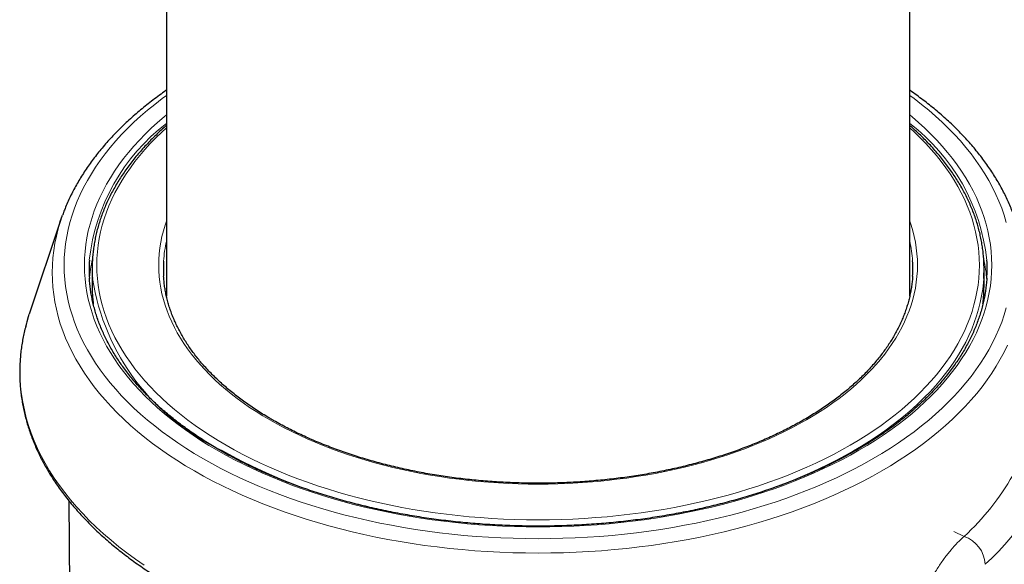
# Model space of a CAD drawing. Header units: millimetres. Extents: x 8 to 927, y 12 to 1100.
# Tile 13 of 30: x 665 to 697, y 319 to 336. Entities that reach past the tile are written whole.
import ezdxf

# ---------------------------------------------------------------- set-up
doc = ezdxf.new("R2010")
doc.units = ezdxf.units.MM

msp = doc.modelspace()

# ---------------------------------------------------------------- linework, layer by layer
at = {"color": 7, "linetype": 'Continuous', "lineweight": 30}
for p, q in [((669.65, 362.147), (669.65, 327.257)), ((693.65, 327.256), (693.65, 362.147)), ((666.243, 329.735), (665.221, 326.674)), ((667.25, 328.138), (667.25, 327.608)), ((696.05, 327.608), (696.05, 328.138)), ((667.25, 327.608), (667.253, 327.459)), ((696.048, 327.462), (696.05, 327.608)), ((666.493, 320.657), (666.649, 306.053))]:
    msp.add_line(p, q, dxfattribs=at)
at = {"color": 8, "linetype": 'Continuous', "lineweight": 0}
msp.add_line((695.078, 319.66), (695.409, 319.499), dxfattribs=at)
at = {"color": 8, "linetype": 'Continuous', "lineweight": 0, "flags": 128}
for points in [[(696.766, 326.879), (696.699, 326.651), (696.62, 326.424), (696.532, 326.198), (696.433, 325.974), (696.325, 325.751), (696.206, 325.531), (696.077, 325.312), (695.938, 325.095), (695.79, 324.88), (695.632, 324.667), (695.464, 324.457), (695.287, 324.25), (695.1, 324.045), (694.904, 323.843), (694.7, 323.644), (694.486, 323.449), (694.263, 323.257), (694.032, 323.068), (693.792, 322.882), (693.544, 322.701), (693.288, 322.523), (693.024, 322.349), (692.752, 322.179), (692.472, 322.013), (692.185, 321.852), (691.891, 321.695), (691.59, 321.543), (691.282, 321.395), (690.967, 321.251), (690.646, 321.113), (690.319, 320.98), (689.986, 320.851), (689.647, 320.728), (689.303, 320.609), (688.953, 320.496), (688.598, 320.389), (688.239, 320.286), (687.875, 320.189), (687.507, 320.098), (687.135, 320.012), (686.759, 319.932), (686.38, 319.858), (685.997, 319.789), (685.611, 319.727), (685.223, 319.67), (684.832, 319.619), (684.439, 319.574), (684.044, 319.534), (683.648, 319.501), (683.25, 319.474), (682.851, 319.453), (682.451, 319.438), (682.051, 319.429), (681.65, 319.426), (681.25, 319.429), (680.849, 319.438), (680.449, 319.453), (680.05, 319.474), (679.653, 319.501), (679.256, 319.534), (678.861, 319.574), (678.468, 319.619), (678.077, 319.67), (677.689, 319.727), (677.303, 319.789), (676.921, 319.858), (676.541, 319.932), (676.166, 320.012), (675.793, 320.098), (675.425, 320.189), (675.061, 320.286), (674.702, 320.389), (674.348, 320.496), (673.998, 320.609), (673.654, 320.728), (673.315, 320.851), (672.982, 320.98), (672.654, 321.113), (672.333, 321.251), (672.019, 321.395), (671.711, 321.543), (671.409, 321.695), (671.115, 321.852), (670.828, 322.013), (670.549, 322.179), (670.277, 322.349), (670.013, 322.523), (669.756, 322.701), (669.508, 322.882), (669.269, 323.068), (669.037, 323.257), (668.815, 323.449), (668.601, 323.644), (668.396, 323.843), (668.2, 324.045), (668.014, 324.25), (667.837, 324.457), (667.669, 324.667), (667.511, 324.88), (667.362, 325.095), (667.224, 325.312), (667.095, 325.531), (666.976, 325.751), (666.867, 325.974), (666.769, 326.198), (666.68, 326.424), (666.602, 326.651), (666.534, 326.879), (666.477, 327.108), (666.43, 327.337), (666.393, 327.568), (666.367, 327.798), (666.351, 328.03), (666.346, 328.261), (666.351, 328.492), (666.367, 328.723), (666.393, 328.954), (666.43, 329.184), (666.477, 329.414), (666.534, 329.643), (666.602, 329.871), (666.68, 330.098), (666.769, 330.323), (666.867, 330.547), (666.976, 330.77), (667.095, 330.991), (667.224, 331.21), (667.362, 331.427), (667.511, 331.642), (667.669, 331.854), (667.837, 332.064), (668.014, 332.272), (668.2, 332.477), (668.396, 332.678), (668.601, 332.877), (668.815, 333.073), (669.037, 333.265), (669.269, 333.454), (669.508, 333.639), (669.65, 333.744)], [(693.65, 333.744), (693.792, 333.639), (694.032, 333.454), (694.263, 333.265), (694.486, 333.073), (694.7, 332.877), (694.904, 332.678), (695.1, 332.477), (695.287, 332.272), (695.464, 332.064), (695.632, 331.854), (695.79, 331.642), (695.938, 331.427), (696.077, 331.21), (696.206, 330.991), (696.325, 330.77), (696.433, 330.547), (696.532, 330.323), (696.62, 330.098), (696.699, 329.871), (696.766, 329.643)], [(671.291, 322.281), (671.023, 322.439), (670.763, 322.602), (670.51, 322.768), (670.265, 322.938), (670.028, 323.112), (669.798, 323.29), (669.577, 323.471), (669.364, 323.655), (669.159, 323.842), (668.963, 324.032), (668.776, 324.225), (668.597, 324.421), (668.427, 324.62), (668.267, 324.821), (668.115, 325.024), (667.973, 325.23), (667.841, 325.438), (667.717, 325.647), (667.604, 325.859), (667.499, 326.072), (667.405, 326.286), (667.32, 326.502), (667.246, 326.72), (667.181, 326.938), (667.126, 327.157), (667.08, 327.377), (667.045, 327.597), (667.02, 327.818), (667.005, 328.039), (667, 328.261), (667.005, 328.482), (667.02, 328.703), (667.045, 328.924), (667.08, 329.145), (667.126, 329.365), (667.181, 329.584), (667.246, 329.802), (667.32, 330.019), (667.405, 330.235), (667.499, 330.45), (667.604, 330.663), (667.717, 330.874), (667.841, 331.084), (667.973, 331.292), (668.115, 331.497), (668.267, 331.701), (668.427, 331.902), (668.597, 332.1), (668.776, 332.296), (668.963, 332.489), (669.159, 332.68), (669.364, 332.867), (669.577, 333.051), (669.65, 333.112)], [(693.65, 333.112), (693.724, 333.051), (693.937, 332.867), (694.141, 332.68), (694.337, 332.489), (694.525, 332.296), (694.703, 332.1), (694.873, 331.902), (695.034, 331.701), (695.185, 331.497), (695.327, 331.292), (695.46, 331.084), (695.583, 330.874), (695.697, 330.663), (695.801, 330.45), (695.895, 330.235), (695.98, 330.019), (696.055, 329.802), (696.12, 329.584), (696.175, 329.365), (696.22, 329.145), (696.255, 328.924), (696.28, 328.703), (696.295, 328.482), (696.3, 328.261), (696.295, 328.039), (696.28, 327.818), (696.255, 327.597), (696.22, 327.377), (696.175, 327.157), (696.12, 326.938), (696.055, 326.72), (695.98, 326.502), (695.895, 326.286), (695.801, 326.072), (695.697, 325.859), (695.583, 325.647), (695.46, 325.438), (695.327, 325.23), (695.185, 325.024), (695.034, 324.821), (694.873, 324.62), (694.703, 324.421), (694.525, 324.225), (694.337, 324.032), (694.141, 323.842), (693.937, 323.655), (693.724, 323.471), (693.502, 323.29), (693.273, 323.112), (693.035, 322.938), (692.79, 322.768), (692.537, 322.602), (692.277, 322.439), (692.009, 322.281), (691.735, 322.126), (691.453, 321.976), (691.165, 321.83), (690.87, 321.688), (690.569, 321.551), (690.261, 321.419), (689.948, 321.291), (689.629, 321.168), (689.305, 321.05), (688.975, 320.937), (688.641, 320.828), (688.301, 320.725), (687.957, 320.627), (687.609, 320.535), (687.257, 320.447), (686.9, 320.365), (686.54, 320.289), (686.177, 320.217), (685.811, 320.152), (685.442, 320.092), (685.07, 320.037), (684.696, 319.988), (684.32, 319.945), (683.942, 319.908), (683.562, 319.876), (683.182, 319.85), (682.8, 319.83), (682.417, 319.815), (682.034, 319.806), (681.65, 319.804), (681.267, 319.806), (680.884, 319.815), (680.501, 319.83), (680.119, 319.85), (679.738, 319.876), (679.358, 319.908), (678.98, 319.945), (678.604, 319.988), (678.23, 320.037), (677.859, 320.092), (677.489, 320.152), (677.123, 320.217), (676.76, 320.289), (676.4, 320.365), (676.044, 320.447), (675.692, 320.535), (675.343, 320.627), (674.999, 320.725), (674.66, 320.828), (674.325, 320.937), (673.996, 321.05), (673.671, 321.168), (673.352, 321.291), (673.039, 321.419), (672.732, 321.551), (672.431, 321.688), (672.136, 321.83), (671.847, 321.976), (671.566, 322.126), (671.291, 322.281)], [(669.65, 332.697), (669.5, 332.559), (669.309, 332.374), (669.127, 332.186), (668.953, 331.995), (668.788, 331.802), (668.632, 331.607), (668.485, 331.409), (668.347, 331.209), (668.218, 331.007), (668.098, 330.803), (667.987, 330.597), (667.886, 330.39), (667.794, 330.181), (667.712, 329.971), (667.639, 329.76), (667.576, 329.548), (667.522, 329.335), (667.478, 329.121), (667.444, 328.906), (667.42, 328.691), (667.405, 328.476), (667.4, 328.261), (667.405, 328.045), (667.42, 327.83), (667.444, 327.615), (667.478, 327.401), (667.522, 327.187), (667.576, 326.974), (667.639, 326.762), (667.712, 326.55), (667.794, 326.34), (667.886, 326.132), (667.987, 325.924), (668.098, 325.719), (668.218, 325.515), (668.347, 325.313), (668.485, 325.113), (668.632, 324.915), (668.788, 324.719), (668.953, 324.526), (669.127, 324.336), (669.309, 324.148), (669.5, 323.963), (669.699, 323.78), (669.906, 323.601), (670.122, 323.425), (670.345, 323.253), (670.576, 323.084), (670.814, 322.918), (671.06, 322.756), (671.314, 322.598), (671.574, 322.444)], [(671.574, 322.444), (671.841, 322.294), (672.115, 322.147), (672.396, 322.005), (672.682, 321.868), (672.975, 321.734), (673.274, 321.606), (673.579, 321.481), (673.889, 321.362), (674.205, 321.247), (674.525, 321.137), (674.851, 321.031), (675.181, 320.931), (675.515, 320.836), (675.854, 320.746), (676.197, 320.661), (676.543, 320.581), (676.893, 320.506), (677.247, 320.437), (677.603, 320.373), (677.962, 320.315), (678.324, 320.262), (678.687, 320.214), (679.053, 320.172), (679.421, 320.136), (679.79, 320.105), (680.161, 320.08), (680.532, 320.06), (680.904, 320.046), (681.277, 320.037), (681.65, 320.034), (682.023, 320.037), (682.396, 320.046), (682.768, 320.06), (683.14, 320.08), (683.51, 320.105), (683.879, 320.136), (684.247, 320.172), (684.613, 320.214), (684.977, 320.262), (685.338, 320.315), (685.697, 320.373), (686.054, 320.437), (686.407, 320.506), (686.757, 320.581), (687.103, 320.661), (687.446, 320.746), (687.785, 320.836), (688.12, 320.931), (688.45, 321.031), (688.775, 321.137), (689.096, 321.247), (689.411, 321.362), (689.722, 321.481), (690.026, 321.606), (690.325, 321.734), (690.618, 321.868), (690.905, 322.005), (691.185, 322.147), (691.459, 322.294), (691.726, 322.444), (691.987, 322.598), (692.24, 322.756), (692.486, 322.918), (692.725, 323.084), (692.956, 323.253), (693.179, 323.425), (693.394, 323.601), (693.601, 323.78), (693.8, 323.963), (693.991, 324.148), (694.173, 324.336), (694.347, 324.526), (694.512, 324.719), (694.668, 324.915), (694.816, 325.113), (694.954, 325.313), (695.083, 325.515), (695.203, 325.719), (695.313, 325.924), (695.415, 326.132), (695.506, 326.34), (695.589, 326.55), (695.662, 326.762), (695.725, 326.974), (695.778, 327.187), (695.822, 327.401), (695.856, 327.615), (695.881, 327.83), (695.895, 328.045), (695.9, 328.261), (695.895, 328.476), (695.881, 328.691), (695.856, 328.906), (695.822, 329.121), (695.778, 329.335), (695.725, 329.548), (695.662, 329.76), (695.589, 329.971), (695.506, 330.181), (695.415, 330.39), (695.313, 330.597), (695.203, 330.803), (695.083, 331.007), (694.954, 331.209), (694.816, 331.409), (694.668, 331.607), (694.512, 331.802), (694.347, 331.995), (694.173, 332.186), (693.991, 332.374), (693.8, 332.559), (693.65, 332.697)], [(696.806, 325.674), (696.695, 325.446), (696.573, 325.22), (696.441, 324.995), (696.299, 324.773), (696.147, 324.552), (695.985, 324.334), (695.813, 324.119), (695.631, 323.906), (695.44, 323.697), (695.239, 323.49), (695.029, 323.286), (694.81, 323.085), (694.582, 322.888), (694.344, 322.694), (694.099, 322.504), (693.844, 322.318), (693.582, 322.136), (693.311, 321.958), (693.032, 321.783), (692.745, 321.614), (692.451, 321.448), (692.15, 321.287), (691.841, 321.131), (691.525, 320.979), (691.202, 320.832), (690.873, 320.69), (690.538, 320.554), (690.196, 320.422), (689.849, 320.295), (689.496, 320.174), (689.137, 320.058), (688.774, 319.948), (688.405, 319.843), (688.032, 319.744), (687.655, 319.65), (687.273, 319.562), (686.888, 319.48), (686.499, 319.404), (686.107, 319.334), (685.711, 319.269), (685.313, 319.211), (684.913, 319.158), (684.51, 319.112), (684.105, 319.072), (683.698, 319.038), (683.29, 319.01), (682.881, 318.988), (682.471, 318.973), (682.061, 318.964), (681.65, 318.961), (681.239, 318.964), (680.829, 318.973), (680.419, 318.988), (680.01, 319.01), (679.602, 319.038), (679.196, 319.072), (678.791, 319.112), (678.388, 319.158), (677.987, 319.211), (677.589, 319.269), (677.194, 319.334), (676.801, 319.404), (676.412, 319.48), (676.027, 319.562), (675.646, 319.65), (675.268, 319.744), (674.895, 319.843), (674.527, 319.948), (674.163, 320.058), (673.805, 320.174), (673.452, 320.295), (673.104, 320.422), (672.763, 320.554), (672.427, 320.69), (672.098, 320.832), (671.776, 320.979), (671.46, 321.131), (671.151, 321.287), (670.849, 321.448), (670.555, 321.614), (670.268, 321.783), (669.99, 321.958), (669.719, 322.136), (669.456, 322.318), (669.202, 322.504), (668.956, 322.694), (668.719, 322.888), (668.491, 323.085), (668.272, 323.286), (668.061, 323.49), (667.861, 323.697), (667.67, 323.906), (667.488, 324.119), (667.316, 324.334), (667.154, 324.552), (667.001, 324.773), (666.859, 324.995), (666.727, 325.22), (666.605, 325.446), (666.494, 325.674), (666.393, 325.904), (666.302, 326.135), (666.222, 326.368), (666.152, 326.602), (666.094, 326.836), (666.045, 327.072), (666.008, 327.308), (665.981, 327.545), (665.965, 327.782), (665.959, 328.019), (665.965, 328.256), (665.981, 328.493), (666.008, 328.729), (666.045, 328.966), (666.094, 329.201), (666.152, 329.436), (666.206, 329.618)], [(672.988, 323.26), (672.764, 323.393), (672.547, 323.529), (672.335, 323.668), (672.13, 323.81), (671.932, 323.956), (671.74, 324.104), (671.555, 324.255), (671.377, 324.409), (671.205, 324.566), (671.041, 324.725), (670.885, 324.886), (670.735, 325.05), (670.594, 325.216), (670.459, 325.384), (670.333, 325.555), (670.214, 325.726), (670.103, 325.9), (670, 326.075), (669.905, 326.252), (669.818, 326.43), (669.739, 326.61), (669.668, 326.79), (669.605, 326.972), (669.551, 327.155), (669.505, 327.338), (669.467, 327.522), (669.438, 327.706), (669.417, 327.891), (669.404, 328.076), (669.4, 328.261), (669.404, 328.446), (669.417, 328.631), (669.438, 328.816), (669.467, 329), (669.505, 329.184), (669.551, 329.367), (669.605, 329.55), (669.65, 329.682)], [(693.65, 329.682), (693.695, 329.55), (693.749, 329.367), (693.795, 329.184), (693.833, 329), (693.862, 328.816), (693.883, 328.631), (693.896, 328.446), (693.9, 328.261), (693.896, 328.076), (693.883, 327.891), (693.862, 327.706), (693.833, 327.522), (693.795, 327.338), (693.749, 327.155), (693.695, 326.972), (693.633, 326.79), (693.562, 326.61), (693.483, 326.43), (693.396, 326.252), (693.301, 326.075), (693.198, 325.9), (693.087, 325.726), (692.968, 325.555), (692.841, 325.384), (692.707, 325.216), (692.565, 325.05), (692.416, 324.886), (692.259, 324.725), (692.095, 324.566), (691.924, 324.409), (691.746, 324.255), (691.561, 324.104), (691.369, 323.956), (691.17, 323.81), (690.965, 323.668), (690.754, 323.529), (690.536, 323.393), (690.312, 323.26), (690.083, 323.131), (689.847, 323.005), (689.606, 322.883), (689.359, 322.765), (689.108, 322.65), (688.851, 322.54), (688.589, 322.433), (688.322, 322.33), (688.051, 322.231), (687.775, 322.136), (687.495, 322.046), (687.212, 321.96), (686.924, 321.878), (686.633, 321.8), (686.338, 321.727), (686.04, 321.659), (685.739, 321.595), (685.436, 321.535), (685.129, 321.48), (684.821, 321.43), (684.51, 321.384), (684.197, 321.344), (683.883, 321.307), (683.567, 321.276), (683.249, 321.25), (682.931, 321.228), (682.611, 321.211), (682.291, 321.199), (681.971, 321.191), (681.65, 321.189), (681.33, 321.191), (681.009, 321.199), (680.689, 321.211), (680.37, 321.228), (680.051, 321.25), (679.734, 321.276), (679.418, 321.307), (679.103, 321.344), (678.791, 321.384), (678.48, 321.43), (678.171, 321.48), (677.865, 321.535), (677.561, 321.595), (677.26, 321.659), (676.962, 321.727), (676.668, 321.8), (676.376, 321.878), (676.089, 321.96), (675.805, 322.046), (675.525, 322.136), (675.25, 322.231), (674.978, 322.33), (674.712, 322.433), (674.45, 322.54), (674.193, 322.65), (673.941, 322.765), (673.694, 322.883), (673.453, 323.005), (673.218, 323.131), (672.988, 323.26)], [(696.04, 327.832), (696.03, 327.703), (696.006, 327.486), (695.971, 327.269), (695.927, 327.053), (695.873, 326.838), (695.809, 326.623), (695.736, 326.41), (695.652, 326.198), (695.56, 325.987), (695.457, 325.777), (695.345, 325.569), (695.224, 325.363), (695.094, 325.159), (694.954, 324.957), (694.805, 324.757), (694.647, 324.559), (694.481, 324.364), (694.305, 324.172), (694.121, 323.982), (693.928, 323.795), (693.727, 323.611), (693.518, 323.43), (693.3, 323.252), (693.075, 323.078), (692.841, 322.907), (692.6, 322.739), (692.352, 322.576), (692.096, 322.416), (691.833, 322.26), (691.563, 322.108), (691.286, 321.961), (691.002, 321.817), (690.712, 321.678), (690.416, 321.543), (690.114, 321.413), (689.806, 321.287), (689.493, 321.166), (689.174, 321.05), (688.85, 320.939), (688.521, 320.833), (688.188, 320.731), (687.85, 320.635), (687.507, 320.544), (687.161, 320.458), (686.811, 320.378), (686.457, 320.302), (686.164, 320.244)], [(668.927, 318.571), (668.647, 318.766), (668.375, 318.964), (668.113, 319.167), (667.86, 319.373), (667.617, 319.584), (667.383, 319.797), (667.159, 320.015), (666.945, 320.235), (666.741, 320.459), (666.548, 320.686), (666.364, 320.916), (666.191, 321.148), (666.029, 321.383), (665.877, 321.62), (665.737, 321.86), (665.607, 322.101), (665.488, 322.344), (665.38, 322.59), (665.283, 322.836), (665.198, 323.084), (665.124, 323.333), (665.061, 323.584), (665.009, 323.835), (664.969, 324.087), (664.941, 324.339), (664.923, 324.592), (664.918, 324.845), (664.923, 325.097), (664.941, 325.35), (664.969, 325.602), (665.009, 325.854), (665.061, 326.105), (665.124, 326.356), (665.147, 326.437)]]:
    msp.add_lwpolyline(points, dxfattribs=at)
at = {"color": 7, "linetype": 'Continuous', "lineweight": 30, "flags": 128}
for points in [[(666.206, 329.618), (666.222, 329.669), (666.292, 329.875)], [(665.147, 326.437), (665.198, 326.605), (665.221, 326.674)]]:
    msp.add_lwpolyline(points, dxfattribs=at)
at = {"color": 8, "linetype": 'Continuous', "lineweight": 0}
for centre, radius, start, end in [((673.55, 327.726), 6.429, 127.3386, 173.7529), ((689.751, 327.726), 6.429, 6.2345, 52.6621), ((673.667, 328.131), 4.117, 167.3289, 176.397), ((689.633, 328.131), 4.118, 3.7071, 12.6708), ((672.08, 327.436), 4.93, 168.0198, 176.0922), ((691.22, 327.436), 4.93, 3.895, 12.0645), ((674.567, 328.976), 7.396, 188.9043, 245.2257), ((672.079, 327.609), 4.829, 181.7788, 187.3154), ((691.221, 327.609), 4.829, 352.5832, 358.2599), ((691.17, 324.171), 7.43, 311.4014, 348.4047), ((680.235, 337.973), 17.993, 240.8419, 259.055), ((689.809, 325.555), 8.249, 312.7623, 330.3291), ((695.089, 318.557), 0.995, 2.3933, 71.2111)]:
    msp.add_arc(centre, radius, start, end, dxfattribs=at)
at = {"color": 7, "linetype": 'Continuous', "lineweight": 30}
for centre, radius, start, end in [((671.987, 328.138), 4.836, 176.5993, 183.6719), ((672.053, 328.138), 4.803, 176.5901, 183.6687), ((673.586, 328.138), 4.036, 176.423, 183.3792), ((689.714, 328.138), 4.036, 356.6487, 3.6821), ((691.247, 328.138), 4.803, 356.3389, 3.3372), ((691.314, 328.138), 4.836, 356.418, 3.3866)]:
    msp.add_arc(centre, radius, start, end, dxfattribs=at)
for points, knots in [([(669.65, 333.909), (669.645, 333.905), (669.567, 333.852), (669.421, 333.746), (669.213, 333.592), (669.01, 333.434), (668.814, 333.274), (668.623, 333.112), (668.438, 332.947), (668.26, 332.779), (668.087, 332.61), (667.92, 332.438), (667.76, 332.264), (667.606, 332.087), (667.459, 331.909), (667.318, 331.729), (667.184, 331.548), (667.056, 331.364), (666.935, 331.179), (666.821, 330.992), (666.714, 330.804), (666.613, 330.615), (666.52, 330.425), (666.433, 330.233), (666.358, 330.052), (666.314, 329.934), (666.295, 329.881)], [0, 0, 0, 0, 0.0030698, 0.0469953, 0.0909179, 0.1348356, 0.1787465, 0.2226482, 0.2665381, 0.3104134, 0.3542711, 0.3981078, 0.4419202, 0.4857044, 0.5294566, 0.573173, 0.6168494, 0.6604821, 0.7040671, 0.7476008, 0.7910798, 0.8345013, 0.8778629, 0.9211629, 0.9644001, 1, 1, 1, 1]), ([(697.007, 329.878), (696.985, 329.936), (696.94, 330.058), (696.863, 330.243), (696.777, 330.433), (696.683, 330.623), (696.583, 330.812), (696.475, 330.999), (696.361, 331.185), (696.241, 331.37), (696.113, 331.552), (695.979, 331.734), (695.838, 331.913), (695.691, 332.091), (695.537, 332.267), (695.377, 332.44), (695.211, 332.612), (695.039, 332.781), (694.86, 332.949), (694.675, 333.113), (694.485, 333.276), (694.288, 333.436), (694.086, 333.593), (693.878, 333.747), (693.733, 333.852), (693.655, 333.905), (693.65, 333.909)], [0, 0, 0, 0, 0.038389, 0.081463, 0.124598, 0.167794, 0.211052, 0.25437, 0.297747, 0.341181, 0.384669, 0.428207, 0.471793, 0.515422, 0.559091, 0.602796, 0.646533, 0.690298, 0.734088, 0.777899, 0.821727, 0.865571, 0.909427, 0.953293, 0.997166, 1, 1, 1, 1]), ([(669.65, 332.775), (669.622, 332.75), (669.535, 332.674), (669.395, 332.544), (669.229, 332.385), (669.07, 332.223), (668.917, 332.059), (668.77, 331.893), (668.63, 331.725), (668.496, 331.555), (668.369, 331.384), (668.248, 331.211), (668.134, 331.037), (668.027, 330.861), (667.927, 330.683), (667.833, 330.505), (667.746, 330.325), (667.666, 330.144), (667.593, 329.963), (667.527, 329.78), (667.468, 329.597), (667.416, 329.413), (667.371, 329.228), (667.333, 329.043), (667.302, 328.857), (667.278, 328.671), (667.264, 328.529), (667.261, 328.448), (667.26, 328.43)], [0, 0, 0, 0, 0.019108, 0.059673, 0.100231, 0.140781, 0.181323, 0.221854, 0.262372, 0.302878, 0.343367, 0.38384, 0.424293, 0.464726, 0.505137, 0.545524, 0.585886, 0.626223, 0.666533, 0.706818, 0.747076, 0.787309, 0.827517, 0.867704, 0.90787, 0.948019, 0.988153, 1, 1, 1, 1]), ([(696.042, 328.424), (696.042, 328.426), (696.039, 328.491), (696.027, 328.618), (696.006, 328.804), (695.977, 328.989), (695.941, 329.174), (695.899, 329.359), (695.849, 329.543), (695.792, 329.726), (695.728, 329.909), (695.657, 330.091), (695.579, 330.271), (695.494, 330.451), (695.403, 330.63), (695.304, 330.807), (695.199, 330.983), (695.087, 331.158), (694.969, 331.331), (694.844, 331.503), (694.712, 331.673), (694.574, 331.841), (694.43, 332.008), (694.279, 332.172), (694.122, 332.334), (693.958, 332.495), (693.801, 332.642), (693.696, 332.734), (693.65, 332.775)], [0, 0, 0, 0, 0.001672, 0.041731, 0.081794, 0.121867, 0.161952, 0.202053, 0.242172, 0.282313, 0.322476, 0.362664, 0.402877, 0.443116, 0.483381, 0.523671, 0.563986, 0.604325, 0.644686, 0.685067, 0.725469, 0.765887, 0.806322, 0.846771, 0.887233, 0.927706, 0.968188, 1, 1, 1, 1]), ([(671.366, 322.288), (671.327, 322.311), (671.212, 322.377), (671.027, 322.49), (670.812, 322.625), (670.602, 322.764), (670.398, 322.905), (670.199, 323.048), (670.005, 323.194), (669.818, 323.343), (669.636, 323.493), (669.46, 323.646), (669.29, 323.801), (669.126, 323.958), (668.968, 324.117), (668.816, 324.278), (668.67, 324.441), (668.531, 324.606), (668.398, 324.772), (668.272, 324.94), (668.152, 325.109), (668.039, 325.28), (667.932, 325.452), (667.832, 325.626), (667.738, 325.8), (667.651, 325.976), (667.571, 326.153), (667.498, 326.331), (667.432, 326.51), (667.372, 326.689), (667.32, 326.87), (667.275, 327.051), (667.236, 327.232), (667.204, 327.414), (667.18, 327.597), (667.166, 327.737), (667.162, 327.817), (667.161, 327.835)], [0, 0, 0, 0, 0.015491, 0.04495, 0.074408, 0.103866, 0.133323, 0.16278, 0.192238, 0.221697, 0.251158, 0.28062, 0.310086, 0.339556, 0.36903, 0.39851, 0.427996, 0.45749, 0.486994, 0.516508, 0.546033, 0.575572, 0.605124, 0.634693, 0.664278, 0.693882, 0.723505, 0.753147, 0.78281, 0.812494, 0.842197, 0.871921, 0.901664, 0.931424, 0.961199, 0.990988, 1, 1, 1, 1]), ([(673.063, 323.268), (673.027, 323.289), (672.923, 323.349), (672.754, 323.452), (672.559, 323.576), (672.369, 323.703), (672.184, 323.833), (672.005, 323.965), (671.832, 324.099), (671.664, 324.236), (671.502, 324.375), (671.346, 324.516), (671.196, 324.659), (671.052, 324.804), (670.915, 324.951), (670.783, 325.1), (670.658, 325.25), (670.54, 325.402), (670.427, 325.556), (670.322, 325.711), (670.222, 325.868), (670.13, 326.026), (670.044, 326.185), (669.965, 326.345), (669.892, 326.506), (669.827, 326.668), (669.768, 326.832), (669.716, 326.995), (669.671, 327.16), (669.633, 327.325), (669.602, 327.491), (669.579, 327.657), (669.564, 327.796), (669.559, 327.879), (669.558, 327.906)], [0, 0, 0, 0, 0.016879, 0.048983, 0.081086, 0.113187, 0.145289, 0.177391, 0.209494, 0.241599, 0.273706, 0.305817, 0.337934, 0.370057, 0.402187, 0.434328, 0.46648, 0.498645, 0.530826, 0.563024, 0.595242, 0.627482, 0.659746, 0.692035, 0.724352, 0.756697, 0.789072, 0.821476, 0.85391, 0.886372, 0.91886, 0.951372, 0.983904, 1, 1, 1, 1]), ([(696.141, 327.842), (696.14, 327.835), (696.137, 327.766), (696.124, 327.637), (696.102, 327.454), (696.072, 327.272), (696.035, 327.09), (695.991, 326.908), (695.94, 326.728), (695.882, 326.548), (695.817, 326.368), (695.745, 326.19), (695.666, 326.013), (695.581, 325.836), (695.488, 325.661), (695.39, 325.487), (695.284, 325.314), (695.172, 325.143), (695.053, 324.973), (694.928, 324.805), (694.796, 324.638), (694.658, 324.473), (694.513, 324.31), (694.363, 324.148), (694.206, 323.989), (694.043, 323.831), (693.874, 323.676), (693.699, 323.522), (693.518, 323.371), (693.331, 323.222), (693.139, 323.076), (692.941, 322.932), (692.738, 322.79), (692.529, 322.651), (692.315, 322.515), (692.095, 322.381), (691.871, 322.251), (691.641, 322.123), (691.407, 321.998), (691.168, 321.875), (690.924, 321.756), (690.675, 321.64), (690.423, 321.528), (690.166, 321.418), (689.904, 321.312), (689.639, 321.209), (689.37, 321.109), (689.097, 321.013), (688.82, 320.92), (688.54, 320.831), (688.256, 320.745), (687.969, 320.663), (687.679, 320.585), (687.386, 320.51), (687.091, 320.439), (686.792, 320.372), (686.491, 320.308), (686.188, 320.249), (685.882, 320.193), (685.575, 320.141), (685.265, 320.093), (684.954, 320.05), (684.641, 320.01), (684.326, 319.974), (684.011, 319.942), (683.694, 319.914), (683.376, 319.89), (683.057, 319.87), (682.738, 319.854), (682.418, 319.842), (682.097, 319.834), (681.777, 319.831), (681.456, 319.831), (681.136, 319.836), (680.815, 319.844), (680.495, 319.857), (680.176, 319.874), (679.857, 319.894), (679.54, 319.919), (679.223, 319.948), (678.908, 319.981), (678.593, 320.018), (678.281, 320.058), (677.97, 320.103), (677.661, 320.152), (677.353, 320.205), (677.048, 320.261), (676.746, 320.322), (676.445, 320.386), (676.147, 320.454), (675.852, 320.525), (675.56, 320.601), (675.27, 320.68), (674.984, 320.763), (674.701, 320.849), (674.422, 320.939), (674.146, 321.033), (673.874, 321.13), (673.605, 321.23), (673.341, 321.334), (673.08, 321.441), (672.824, 321.551), (672.572, 321.665), (672.325, 321.781), (672.082, 321.901), (671.844, 322.024), (671.614, 322.147), (671.456, 322.236), (671.376, 322.283), (671.366, 322.288)], [0, 0, 0, 0, 0.001194, 0.010793, 0.02039, 0.029984, 0.039574, 0.049159, 0.058739, 0.068314, 0.077882, 0.087443, 0.096998, 0.106547, 0.116089, 0.125626, 0.135156, 0.144681, 0.1542, 0.163715, 0.173226, 0.182733, 0.192236, 0.201737, 0.211235, 0.22073, 0.230224, 0.239716, 0.249207, 0.258696, 0.268185, 0.277674, 0.287162, 0.296649, 0.306137, 0.315625, 0.325112, 0.3346, 0.344088, 0.353577, 0.363066, 0.372555, 0.382045, 0.391536, 0.401027, 0.410518, 0.420011, 0.429503, 0.438996, 0.44849, 0.457985, 0.467479, 0.476975, 0.486471, 0.495967, 0.505464, 0.514961, 0.524459, 0.533957, 0.543456, 0.552954, 0.562453, 0.571953, 0.581453, 0.590953, 0.600453, 0.609953, 0.619454, 0.628954, 0.638455, 0.647956, 0.657457, 0.666958, 0.676458, 0.685959, 0.69546, 0.704961, 0.714461, 0.723962, 0.733462, 0.742962, 0.752462, 0.761961, 0.771461, 0.78096, 0.790458, 0.799956, 0.809454, 0.818952, 0.828449, 0.837945, 0.847441, 0.856937, 0.866432, 0.875926, 0.88542, 0.894914, 0.904406, 0.913899, 0.92339, 0.932881, 0.942371, 0.951861, 0.96135, 0.970839, 0.980327, 0.989814, 0.998802, 1, 1, 1, 1]), ([(693.743, 327.908), (693.74, 327.869), (693.735, 327.774), (693.717, 327.623), (693.692, 327.457), (693.66, 327.291), (693.62, 327.126), (693.574, 326.961), (693.52, 326.797), (693.46, 326.633), (693.393, 326.471), (693.319, 326.31), (693.238, 326.149), (693.151, 325.99), (693.056, 325.832), (692.956, 325.676), (692.848, 325.521), (692.734, 325.367), (692.614, 325.215), (692.487, 325.065), (692.354, 324.917), (692.215, 324.77), (692.07, 324.625), (691.918, 324.482), (691.761, 324.342), (691.597, 324.203), (691.428, 324.067), (691.253, 323.933), (691.073, 323.802), (690.887, 323.673), (690.696, 323.546), (690.499, 323.423), (690.297, 323.302), (690.09, 323.183), (689.878, 323.068), (689.661, 322.955), (689.44, 322.846), (689.214, 322.74), (688.984, 322.636), (688.749, 322.536), (688.51, 322.44), (688.267, 322.346), (688.02, 322.256), (687.769, 322.169), (687.515, 322.086), (687.257, 322.007), (686.996, 321.931), (686.732, 321.858), (686.465, 321.789), (686.195, 321.724), (685.922, 321.663), (685.647, 321.606), (685.37, 321.552), (685.09, 321.502), (684.808, 321.457), (684.525, 321.415), (684.239, 321.377), (683.952, 321.343), (683.664, 321.313), (683.375, 321.287), (683.084, 321.265), (682.793, 321.247), (682.501, 321.233), (682.209, 321.223), (681.916, 321.218), (681.623, 321.216), (681.33, 321.218), (681.038, 321.225), (680.745, 321.235), (680.453, 321.25), (680.162, 321.269), (679.872, 321.291), (679.583, 321.318), (679.295, 321.349), (679.008, 321.383), (678.723, 321.422), (678.44, 321.465), (678.159, 321.511), (677.879, 321.562), (677.602, 321.616), (677.328, 321.674), (677.055, 321.736), (676.786, 321.802), (676.519, 321.871), (676.256, 321.944), (675.995, 322.021), (675.738, 322.101), (675.485, 322.185), (675.235, 322.272), (674.988, 322.363), (674.746, 322.457), (674.508, 322.555), (674.274, 322.655), (674.044, 322.759), (673.819, 322.866), (673.599, 322.976), (673.383, 323.089), (673.205, 323.187), (673.1, 323.247), (673.063, 323.268)], [0, 0, 0, 0, 0.00746, 0.017972, 0.028481, 0.038984, 0.049481, 0.05997, 0.07045, 0.080922, 0.091384, 0.101837, 0.112281, 0.122715, 0.133141, 0.143559, 0.153969, 0.164372, 0.174769, 0.185161, 0.195548, 0.205931, 0.21631, 0.226686, 0.237059, 0.247431, 0.257801, 0.268169, 0.278537, 0.288905, 0.299271, 0.309638, 0.320005, 0.330372, 0.34074, 0.351107, 0.361476, 0.371845, 0.382215, 0.392585, 0.402956, 0.413328, 0.423701, 0.434075, 0.444449, 0.454824, 0.465201, 0.475577, 0.485955, 0.496333, 0.506712, 0.517091, 0.527471, 0.537852, 0.548233, 0.558615, 0.568997, 0.579379, 0.589762, 0.600145, 0.610529, 0.620912, 0.631296, 0.64168, 0.652064, 0.662448, 0.672832, 0.683216, 0.6936, 0.703984, 0.714368, 0.724752, 0.735135, 0.745518, 0.755901, 0.766283, 0.776665, 0.787046, 0.797427, 0.807807, 0.818187, 0.828566, 0.838944, 0.849322, 0.859699, 0.870075, 0.880451, 0.890825, 0.901199, 0.911572, 0.921944, 0.932315, 0.942686, 0.953055, 0.963424, 0.973791, 0.984158, 0.994525, 1, 1, 1, 1]), ([(667.253, 327.453), (667.253, 327.452), (667.253, 327.389), (667.262, 327.264), (667.273, 327.114), (667.284, 327.027), (667.288, 327.003)], [0, 0, 0, 0, 0.002218, 0.420415, 0.838655, 1, 1, 1, 1]), ([(696.013, 327.007), (696.019, 327.054), (696.032, 327.164), (696.043, 327.314), (696.046, 327.417), (696.047, 327.456)], [0, 0, 0, 0, 0.318225, 0.736623, 1, 1, 1, 1]), ([(665.146, 326.432), (665.137, 326.401), (665.108, 326.304), (665.068, 326.141), (665.024, 325.941), (664.987, 325.741), (664.957, 325.54), (664.935, 325.339), (664.92, 325.138), (664.911, 324.937), (664.91, 324.736), (664.916, 324.535), (664.929, 324.334), (664.949, 324.133), (664.976, 323.932), (665.01, 323.732), (665.051, 323.532), (665.1, 323.333), (665.155, 323.134), (665.217, 322.937), (665.287, 322.739), (665.363, 322.543), (665.446, 322.348), (665.536, 322.153), (665.633, 321.96), (665.737, 321.768), (665.847, 321.577), (665.965, 321.388), (666.089, 321.2), (666.219, 321.014), (666.356, 320.829), (666.5, 320.646), (666.65, 320.464), (666.807, 320.285), (666.97, 320.107), (667.139, 319.932), (667.314, 319.759), (667.496, 319.587), (667.683, 319.418), (667.877, 319.252), (668.076, 319.088), (668.281, 318.926), (668.492, 318.767), (668.708, 318.61), (668.93, 318.456), (669.157, 318.305), (669.39, 318.156), (669.627, 318.011), (669.87, 317.868), (670.118, 317.728), (670.37, 317.592), (670.628, 317.458), (670.89, 317.328), (671.156, 317.2), (671.427, 317.076), (671.702, 316.956), (671.982, 316.838), (672.265, 316.724), (672.553, 316.614), (672.844, 316.507), (673.139, 316.403), (673.438, 316.303), (673.74, 316.207), (674.045, 316.114), (674.354, 316.025), (674.666, 315.94), (674.98, 315.858), (675.298, 315.78), (675.618, 315.706), (675.94, 315.636), (676.265, 315.57), (676.593, 315.508), (676.922, 315.449), (677.254, 315.395), (677.587, 315.344), (677.922, 315.298), (678.258, 315.255), (678.596, 315.217), (678.936, 315.182), (679.276, 315.152), (679.617, 315.126), (679.96, 315.103), (680.303, 315.085), (680.646, 315.071), (680.99, 315.061), (681.334, 315.055), (681.679, 315.054), (682.023, 315.056), (682.367, 315.063), (682.711, 315.073), (683.054, 315.088), (683.397, 315.107), (683.739, 315.13), (684.081, 315.157), (684.421, 315.188), (684.76, 315.223), (685.098, 315.262), (685.434, 315.305), (685.769, 315.352), (686.102, 315.403), (686.433, 315.458), (686.762, 315.518), (687.089, 315.581), (687.413, 315.647), (687.735, 315.718), (688.055, 315.793), (688.372, 315.871), (688.686, 315.953), (688.997, 316.039), (689.305, 316.129), (689.61, 316.222), (689.912, 316.319), (690.21, 316.42), (690.504, 316.524), (690.795, 316.632), (691.082, 316.743), (691.365, 316.857), (691.643, 316.975), (691.918, 317.097), (692.188, 317.221), (692.454, 317.349), (692.715, 317.48), (692.972, 317.614), (693.224, 317.751), (693.471, 317.891), (693.677, 318.013), (693.798, 318.088), (693.841, 318.115)], [0, 0, 0, 0, 0.003696, 0.011702, 0.019703, 0.0277, 0.035693, 0.043683, 0.05167, 0.059655, 0.067639, 0.075622, 0.083605, 0.09159, 0.099575, 0.107564, 0.115555, 0.123549, 0.131548, 0.139551, 0.147559, 0.155573, 0.163591, 0.171615, 0.179645, 0.18768, 0.19572, 0.203765, 0.211815, 0.21987, 0.227929, 0.235992, 0.244059, 0.252129, 0.260202, 0.268277, 0.276355, 0.284435, 0.292517, 0.300601, 0.308685, 0.316771, 0.324857, 0.332944, 0.341032, 0.34912, 0.357208, 0.365296, 0.373384, 0.381471, 0.389559, 0.397646, 0.405733, 0.41382, 0.421906, 0.429991, 0.438076, 0.446161, 0.454245, 0.462329, 0.470412, 0.478495, 0.486577, 0.494658, 0.502739, 0.51082, 0.5189, 0.52698, 0.535059, 0.543138, 0.551217, 0.559295, 0.567372, 0.57545, 0.583527, 0.591604, 0.599681, 0.607757, 0.615833, 0.623909, 0.631985, 0.64006, 0.648136, 0.656211, 0.664287, 0.672362, 0.680437, 0.688513, 0.696588, 0.704663, 0.712739, 0.720814, 0.72889, 0.736965, 0.745041, 0.753117, 0.761194, 0.76927, 0.777347, 0.785424, 0.793501, 0.801579, 0.809657, 0.817735, 0.825814, 0.833893, 0.841973, 0.850053, 0.858133, 0.866214, 0.874296, 0.882378, 0.89046, 0.898543, 0.906627, 0.914711, 0.922796, 0.930881, 0.938967, 0.947053, 0.95514, 0.963228, 0.971316, 0.979404, 0.987493, 0.995582, 1, 1, 1, 1])]:
    msp.add_open_spline(points, degree=3, knots=knots, dxfattribs=at)
at = {"color": 8, "linetype": 'Continuous', "lineweight": 0}
msp.add_open_spline([(693.598, 315.674), (693.605, 315.786), (693.617, 316.009), (693.677, 316.366), (693.764, 316.731), (693.879, 317.1), (694.019, 317.466), (694.181, 317.824), (694.362, 318.168), (694.559, 318.493), (694.766, 318.794), (694.98, 319.065), (695.196, 319.306), (695.338, 319.435), (695.409, 319.499)], degree=3, knots=[0, 0, 0, 0, 0.084019, 0.167748, 0.251296, 0.334688, 0.417929, 0.501078, 0.58422, 0.667426, 0.750697, 0.833942, 0.917057, 1, 1, 1, 1], dxfattribs=at)

doc.saveas('drawing.dxf')
